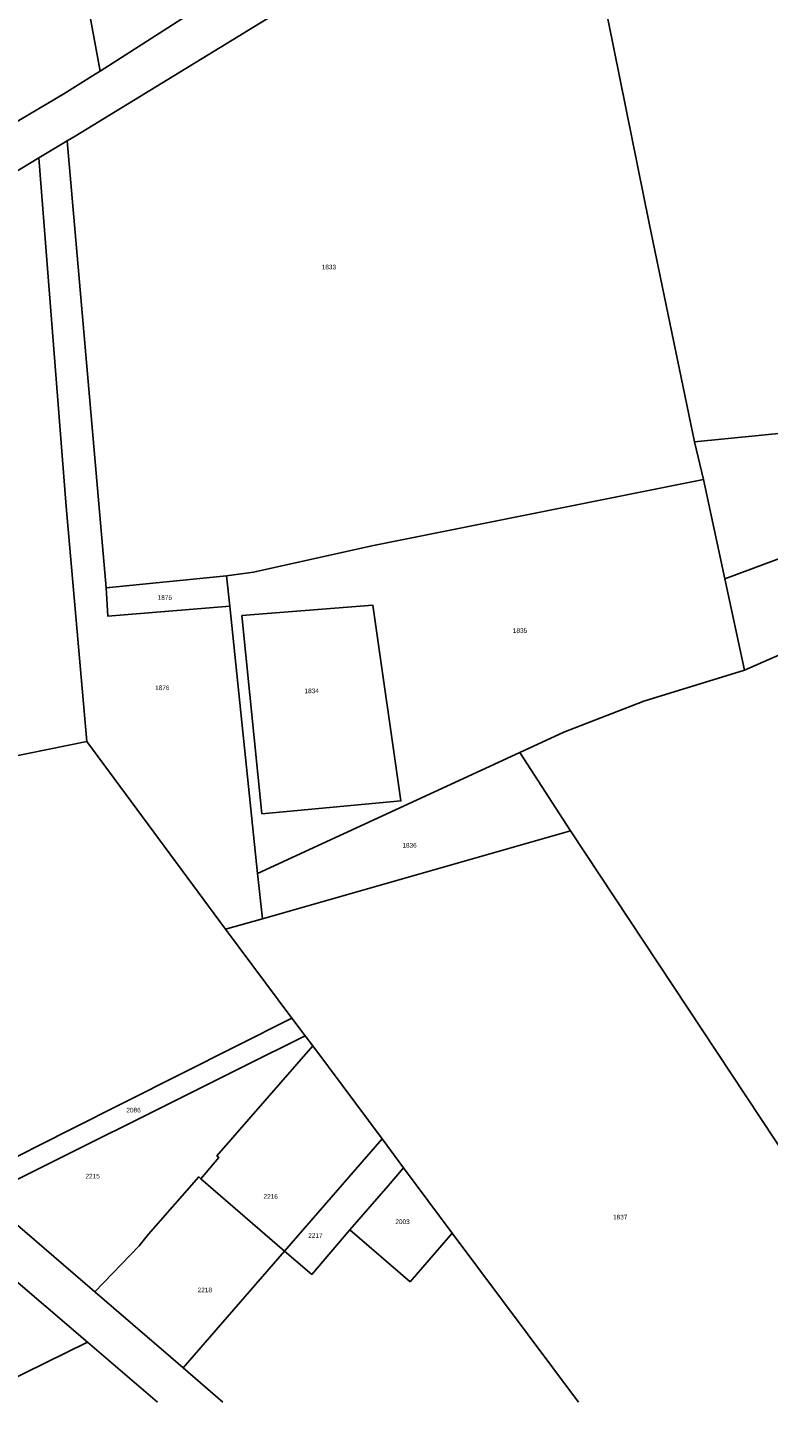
# Model space of a CAD drawing. Header units: metres. Extents: x 174165 to 174891, y 461922 to 462936.
# Tile 4 of 23: x 174422 to 174583, y 461922 to 462225. Entities that reach past the tile are written whole.
import ezdxf

# ---------------------------------------------------------------- set-up
doc = ezdxf.new("R2010")
doc.units = ezdxf.units.M
doc.layers.add('B-XX-KG-GRENS_PERCEEL-G', color=213, linetype='Continuous')
doc.layers.add('B-XX-KG-GRENS_PERCEEL-T20', color=213, linetype='Continuous')
doc.styles.add('NLCS-ISO-M500-T20', font='NLCS-ISO.ttf', dxfattribs={"height": 1})

msp = doc.modelspace()

# ---------------------------------------------------------------- linework, layer by layer
at = {"layer": 'B-XX-KG-GRENS_PERCEEL-G', "lineweight": -3, "flags": 128}
for points in [[(174426.86, 462275.91), (174437.96, 462215.55)], [(174540.67, 462259.48), (174539.95, 462259.4), (174522.09, 462253.97), (174511.97, 462249.59), (174484.04, 462233.02), (174432.54, 462201.51)], [(174566.69, 462135.31), (174556.87, 462182.67), (174547.99, 462226.51), (174540.67, 462259.48)], [(174437.96, 462215.55), (174458.29, 462228.53)], [(174437.96, 462215.55), (174436.93, 462214.9), (174430.09, 462210.69), (174409.34, 462198.37), (174401.67, 462194.34), (174396.83, 462192.36), (174390.54, 462190.46), (174369.83, 462184.72), (174354.09, 462180.97)], [(174430.84, 462200.49), (174424.71, 462196.8)], [(174432.54, 462201.51), (174430.84, 462200.49)], [(174430.84, 462200.49), (174439.27, 462103.74)], [(174424.71, 462196.8), (174417.31, 462192.35)], [(174424.71, 462196.8), (174430.59, 462121.31), (174435.07, 462070.43)], [(174614.83, 462140.1), (174566.69, 462135.31)], [(174568.65, 462127.2), (174566.69, 462135.31)], [(174465.35, 462106.33), (174471.21, 462107.13), (174496.81, 462112.81), (174568.65, 462127.2)], [(174573.27, 462105.69), (174568.65, 462127.2)], [(174613.84, 462120.73), (174573.27, 462105.69)], [(174465.35, 462106.33), (174439.27, 462103.74)], [(174466.04, 462099.77), (174465.35, 462106.33)], [(174577.51, 462085.91), (174573.27, 462105.69)], [(174439.27, 462103.74), (174439.62, 462097.62), (174457.26, 462099.06), (174466.04, 462099.77)], [(174466.04, 462099.77), (174472.08, 462041.9)], [(174472.97, 462054.79), (174503.11, 462057.58), (174497.03, 462100), (174468.7, 462097.71), (174472.97, 462054.79)], [(174613.74, 462101.8), (174577.51, 462085.91)], [(174538.39, 462072.46), (174555.71, 462079.21), (174577.51, 462085.91)], [(174528.85, 462068.07), (174538.39, 462072.46)], [(174435.07, 462070.43), (174400.96, 462063.53)], [(174465.16, 462029.8), (174435.07, 462070.43)], [(174472.08, 462041.9), (174528.85, 462068.07)], [(174539.83, 462051.09), (174528.85, 462068.07)], [(174473.11, 462032.07), (174539.83, 462051.09)], [(174539.83, 462051.09), (174625.38, 461921.85)], [(174472.08, 462041.9), (174473.11, 462032.07)], [(174465.16, 462029.8), (174473.11, 462032.07)], [(174479.51, 462010.6), (174465.16, 462029.8)], [(174479.51, 462010.6), (174431.31, 461986.34), (174409.09, 461975.15)], [(174482.4, 462006.73), (174479.51, 462010.6)], [(174412.7, 461972.05), (174468.85, 462000), (174482.4, 462006.73)], [(174484.02, 462004.56), (174482.4, 462006.73)], [(174459.81, 461975.79), (174463.68, 461980.41), (174463.28, 461980.75), (174484.02, 462004.56)], [(174499.03, 461984.42), (174487.43, 462000), (174484.02, 462004.56)], [(174477.94, 461960.15), (174499.03, 461984.42)], [(174503.7, 461978.14), (174499.03, 461984.42)], [(174503.7, 461978.14), (174500.34, 461974.29), (174492.08, 461964.71)], [(174514.23, 461964.04), (174503.7, 461978.14)], [(174436.82, 461951.3), (174446.4, 461961.31), (174448.49, 461963.78), (174459.32, 461976.21), (174459.81, 461975.79)], [(174459.81, 461975.79), (174477.94, 461960.15)], [(174412.7, 461972.05), (174436.82, 461951.3)], [(174492.08, 461964.71), (174483.79, 461955.09)], [(174505.11, 461953.48), (174492.08, 461964.71)], [(174514.23, 461964.04), (174513.32, 461963), (174505.11, 461953.48)], [(174541.55, 461927.47), (174514.23, 461964.04)], [(174455.95, 461934.84), (174477.94, 461960.15)], [(174483.79, 461955.09), (174477.94, 461960.15)], [(174417.23, 461955.88), (174435.25, 461940.45)], [(174436.82, 461951.3), (174453.28, 461937.15), (174455.95, 461934.84)], [(174435.25, 461940.45), (174417.03, 461931.49), (174408.83, 461927.47)], [(174450.39, 461927.47), (174435.25, 461940.45)], [(174464.53, 461927.47), (174455.95, 461934.84)]]:
    msp.add_lwpolyline(points, dxfattribs=at)

# ---------------------------------------------------------------- texts
at = {"layer": 'B-XX-KG-GRENS_PERCEEL-T20', "lineweight": -3, "char_height": 1, "width": 6, "attachment_point": 5, "style": 'NLCS-ISO-M500-T20'}
for s, insert in [('{\\fArial|b0|i0;1833}', (174487.52, 462173.16)), ('{\\fArial|b0|i0;1875}', (174451.99, 462101.62)), ('{\\fArial|b0|i0;1835}', (174528.91, 462094.47)), ('{\\fArial|b0|i0;1876}', (174451.44, 462082.07)), ('{\\fArial|b0|i0;1834}', (174483.79, 462081.41)), ('{\\fArial|b0|i0;1836}', (174504.98, 462047.97)), ('{\\fArial|b0|i0;2086}', (174445.22, 461990.65)), ('{\\fArial|b0|i0;2215}', (174436.36, 461976.36)), ('{\\fArial|b0|i0;2216}', (174474.91, 461971.96)), ('{\\fArial|b0|i0;2003}', (174503.47, 461966.49)), ('{\\fArial|b0|i0;1837}', (174550.6, 461967.49)), ('{\\fArial|b0|i0;2217}', (174484.59, 461963.51)), ('{\\fArial|b0|i0;2218}', (174460.65, 461951.72))]:
    msp.add_mtext(s, dxfattribs=dict(at, insert=insert))

doc.saveas('drawing.dxf')
